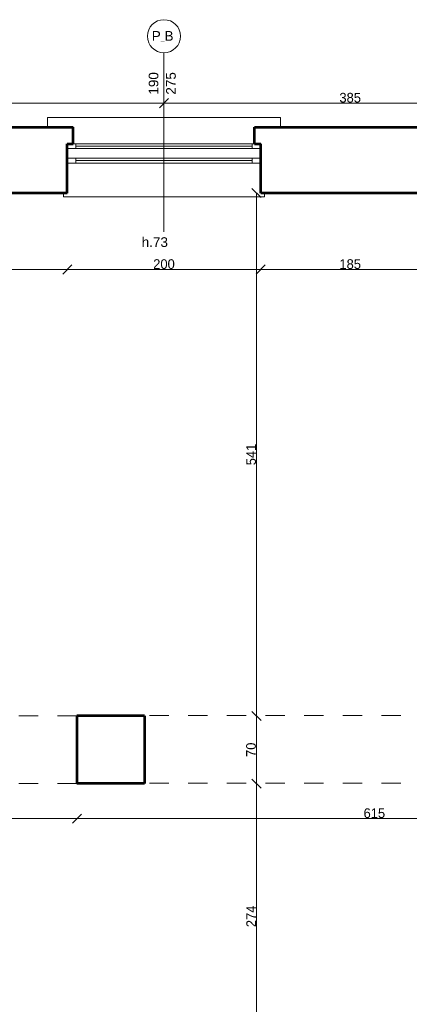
# Model space of a CAD drawing. Header units: inches. Extents: x -21887 to 84279, y -131485 to 67836.
# Tile 207 of 256: x 31089 to 35117, y 33893 to 44079. Entities that reach past the tile are written whole.
import ezdxf

# ---------------------------------------------------------------- set-up
doc = ezdxf.new("R2010")
doc.units = ezdxf.units.IN
doc.header["$MEASUREMENT"] = 0
doc.linetypes.add('Dashed', pattern=[400, 200, -200])
doc.layers.get('0').update_dxf_attribs({"lineweight": 13})
doc.layers.get('Defpoints').update_dxf_attribs({"lineweight": 13})
for name, color, linetype, lineweight in [('AI_MURY', 7, 'Continuous', 53), ('Dimensioning', 7, 'Continuous', 13), ('DRZWI', 7, 'Continuous', 13), ('PODCIAGI', 7, 'Continuous', 13)]:
    doc.layers.add(name, color=color, linetype=linetype, lineweight=lineweight)
doc.styles.add('GENERATED_STYLE_7', font='txt')
doc.styles.add('Style-Courier New', font='txt')
doc.dimstyles.new('Dimstyle_4', dxfattribs={"dimtxt": 100, "dimasz": 95, "dimexe": 0, "dimexo": 0, "dimgap": 0.09, "dimtad": 1, "dimdec": 0, "dimlfac": 0.1, "dimzin": 0, "dimdsep": 46, "dimlunit": 5, "dimtxsty": 'GENERATED_STYLE_7', "dimblk": 'ARROWHEAD_6', "dimcen": 0.09, "dimclrd": 161, "dimclre": 161, "dimclrt": 7, "dimadec": 0, "dimazin": 0, "dimtfac": 1, "dimtdec": 0, "dimtmove": 0, "dimatfit": 3, "dimfxl": 0, "dimtolj": 1, "dimtzin": 0, "dimarcsym": 0})
doc.dimstyles.new('Dimstyle_5', dxfattribs={"dimtxt": 100, "dimasz": 95, "dimexe": 0.18, "dimexo": 0, "dimgap": 0.09, "dimtad": 1, "dimtih": 1, "dimtoh": 1, "dimdec": 0, "dimlfac": 0.1, "dimzin": 0, "dimdsep": 46, "dimlunit": 5, "dimtxsty": 'GENERATED_STYLE_7', "dimblk": 'ARROWHEAD_6', "dimcen": 0.09, "dimclrd": 161, "dimclre": 161, "dimclrt": 7, "dimadec": 0, "dimazin": 0, "dimtfac": 1, "dimtdec": 0, "dimtmove": 0, "dimatfit": 3, "dimfxl": 0, "dimtolj": 1, "dimtzin": 0, "dimarcsym": 0})

# ---------------------------------------------------------------- blocks, each defined once
blk = doc.blocks.new('ARROWHEAD_6')
at = {"color": 0, "linetype": 'Continuous'}
for p, q in [((0, 0), (-1, 0)), ((-0.5, -0.5), (0.5, 0.5))]:
    blk.add_line(p, q, dxfattribs=at)
blk = doc.blocks.new('*U1108')
at = {"layer": 'Defpoints', "color": 0, "linetype": 'Continuous'}
for p in [(28731, 43215), (32581, 43215), (32581, 43215)]:
    blk.add_point(p, dxfattribs=at)
at = {"layer": 'Dimensioning', "color": 161, "linetype": 'Continuous', "lineweight": -2}
for p, q in [((28731, 43215), (28731, 43215)), ((28826, 43215), (32486, 43215)), ((32581, 43215), (32581, 43215))]:
    blk.add_line(p, q, dxfattribs=at)
at = {"layer": 'Dimensioning', "color": 161, "linetype": 'Continuous', "lineweight": -2, "xscale": 95, "yscale": 95, "zscale": 95, "rotation": 180}
blk.add_blockref('ARROWHEAD_6', (28731, 43215), dxfattribs=at)
at = {"layer": 'Dimensioning', "color": 161, "linetype": 'Continuous', "lineweight": -2, "xscale": 95, "yscale": 95, "zscale": 95}
blk.add_blockref('ARROWHEAD_6', (32581, 43215), dxfattribs=at)
at = {"layer": 'Dimensioning', "color": 7, "linetype": 'Continuous', "insert": (30656, 43271), "char_height": 100, "attachment_point": 5, "style": 'GENERATED_STYLE_7'}
blk.add_mtext('385', dxfattribs=at)
blk = doc.blocks.new('*D2070')
at = {"layer": 'Defpoints'}
for p in [(28731, 43215), (30656, 43215), (32581, 43215), (32581, 43215)]:
    blk.add_point(p, dxfattribs=at)
at = {"layer": 'Dimensioning', "color": 161, "linetype": 'Continuous'}
blk.add_blockref('*U1108', (0, 0), dxfattribs=at)
blk = doc.blocks.new('*U1109')
at = {"layer": 'Defpoints', "color": 0, "linetype": 'Continuous'}
for p in [(32581, 43215), (36431, 43215), (36431, 43215)]:
    blk.add_point(p, dxfattribs=at)
at = {"layer": 'Dimensioning', "color": 161, "linetype": 'Continuous', "lineweight": -2}
for p, q in [((32581, 43215), (32581, 43215)), ((32676, 43215), (36336, 43215)), ((36431, 43215), (36431, 43215))]:
    blk.add_line(p, q, dxfattribs=at)
at = {"layer": 'Dimensioning', "color": 161, "linetype": 'Continuous', "lineweight": -2, "xscale": 95, "yscale": 95, "zscale": 95, "rotation": 180}
blk.add_blockref('ARROWHEAD_6', (32581, 43215), dxfattribs=at)
at = {"layer": 'Dimensioning', "color": 161, "linetype": 'Continuous', "lineweight": -2, "xscale": 95, "yscale": 95, "zscale": 95}
blk.add_blockref('ARROWHEAD_6', (36431, 43215), dxfattribs=at)
at = {"layer": 'Dimensioning', "color": 7, "linetype": 'Continuous', "insert": (34506, 43271), "char_height": 100, "attachment_point": 5, "style": 'GENERATED_STYLE_7'}
blk.add_mtext('385', dxfattribs=at)
blk = doc.blocks.new('*D2071')
at = {"layer": 'Defpoints'}
for p in [(32581, 43215), (34506, 43215), (36431, 43215), (36431, 43215)]:
    blk.add_point(p, dxfattribs=at)
at = {"layer": 'Dimensioning', "color": 161, "linetype": 'Continuous'}
blk.add_blockref('*U1109', (0, 0), dxfattribs=at)
blk = doc.blocks.new('*U608')
at = {"layer": 'Defpoints', "color": 0, "linetype": 'Continuous'}
for p in [(31681, 36176), (33538, 36176), (33871, 33431)]:
    blk.add_point(p, dxfattribs=at)
at = {"layer": 'Dimensioning', "color": 161, "linetype": 'Continuous', "lineweight": -2}
for p, q in [((33537, 36176), (33538, 36176)), ((33538, 33526), (33538, 36081)), ((33538, 33431), (33538, 33431))]:
    blk.add_line(p, q, dxfattribs=at)
at = {"layer": 'Dimensioning', "color": 161, "linetype": 'Continuous', "lineweight": -2, "xscale": 95, "yscale": 95, "zscale": 95}
for p, rotation in [((33538, 36176), 90), ((33538, 33431), 270)]:
    blk.add_blockref('ARROWHEAD_6', p, dxfattribs=dict(at, rotation=rotation))
at = {"layer": 'Dimensioning', "color": 7, "linetype": 'Continuous', "insert": (33482, 34803), "char_height": 100, "attachment_point": 5, "rotation": 90, "style": 'GENERATED_STYLE_7'}
blk.add_mtext('274', dxfattribs=at)
blk = doc.blocks.new('*D2832')
at = {"layer": 'Defpoints'}
for p in [(31681, 36176), (33538, 36176), (33538, 34803), (33871, 33431)]:
    blk.add_point(p, dxfattribs=at)
at = {"layer": 'Dimensioning', "color": 161, "linetype": 'Continuous'}
blk.add_blockref('*U608', (0, 0), dxfattribs=at)
blk = doc.blocks.new('*U609')
at = {"layer": 'Defpoints', "color": 0, "linetype": 'Continuous'}
for p in [(31681, 36876), (33538, 36876), (31681, 36176)]:
    blk.add_point(p, dxfattribs=at)
at = {"layer": 'Dimensioning', "color": 161, "linetype": 'Continuous', "lineweight": -2}
for p, q in [((33537, 36876), (33538, 36876)), ((33538, 36271), (33538, 36781)), ((33537, 36176), (33538, 36176))]:
    blk.add_line(p, q, dxfattribs=at)
at = {"layer": 'Dimensioning', "color": 161, "linetype": 'Continuous', "lineweight": -2, "xscale": 95, "yscale": 95, "zscale": 95}
for p, rotation in [((33538, 36876), 90), ((33538, 36176), 270)]:
    blk.add_blockref('ARROWHEAD_6', p, dxfattribs=dict(at, rotation=rotation))
at = {"layer": 'Dimensioning', "color": 7, "linetype": 'Continuous', "insert": (33481, 36526), "char_height": 100, "attachment_point": 5, "rotation": 90, "style": 'GENERATED_STYLE_7'}
blk.add_mtext('70', dxfattribs=at)
blk = doc.blocks.new('*D2833')
at = {"layer": 'Defpoints'}
for p in [(31681, 36876), (33538, 36876), (33538, 36526), (31681, 36176)]:
    blk.add_point(p, dxfattribs=at)
at = {"layer": 'Dimensioning', "color": 161, "linetype": 'Continuous'}
blk.add_blockref('*U609', (0, 0), dxfattribs=at)
blk = doc.blocks.new('*U610')
at = {"layer": 'Defpoints', "color": 0, "linetype": 'Continuous'}
for p in [(33538, 42286), (34113, 42286), (31681, 36876)]:
    blk.add_point(p, dxfattribs=at)
at = {"layer": 'Dimensioning', "color": 161, "linetype": 'Continuous', "lineweight": -2}
for p, q in [((33538, 42286), (33538, 42286)), ((33538, 36971), (33538, 42191)), ((33537, 36876), (33538, 36876))]:
    blk.add_line(p, q, dxfattribs=at)
at = {"layer": 'Dimensioning', "color": 161, "linetype": 'Continuous', "lineweight": -2, "xscale": 95, "yscale": 95, "zscale": 95}
for p, rotation in [((33538, 42286), 90), ((33538, 36876), 270)]:
    blk.add_blockref('ARROWHEAD_6', p, dxfattribs=dict(at, rotation=rotation))
at = {"layer": 'Dimensioning', "color": 7, "linetype": 'Continuous', "insert": (33482, 39581), "char_height": 100, "attachment_point": 5, "rotation": 90, "style": 'GENERATED_STYLE_7'}
blk.add_mtext('541', dxfattribs=at)
blk = doc.blocks.new('*D2834')
at = {"layer": 'Defpoints'}
for p in [(33538, 42286), (34113, 42286), (33538, 39581), (31681, 36876)]:
    blk.add_point(p, dxfattribs=at)
at = {"layer": 'Dimensioning', "color": 161, "linetype": 'Continuous'}
blk.add_blockref('*U610', (0, 0), dxfattribs=at)
blk = doc.blocks.new('*U1542')
at = {"layer": 'Defpoints', "color": 0, "linetype": 'Continuous'}
for p in [(25081, 36176), (31681, 36176), (31681, 35814)]:
    blk.add_point(p, dxfattribs=at)
at = {"layer": 'Dimensioning', "color": 161, "linetype": 'Continuous', "lineweight": -2}
for p, q in [((25081, 35814), (25081, 35814)), ((25176, 35814), (31586, 35814)), ((31681, 35814), (31681, 35814))]:
    blk.add_line(p, q, dxfattribs=at)
at = {"layer": 'Dimensioning', "color": 161, "linetype": 'Continuous', "lineweight": -2, "xscale": 95, "yscale": 95, "zscale": 95, "rotation": 180}
blk.add_blockref('ARROWHEAD_6', (25081, 35814), dxfattribs=at)
at = {"layer": 'Dimensioning', "color": 161, "linetype": 'Continuous', "lineweight": -2, "xscale": 95, "yscale": 95, "zscale": 95}
blk.add_blockref('ARROWHEAD_6', (31681, 35814), dxfattribs=at)
at = {"layer": 'Dimensioning', "color": 7, "linetype": 'Continuous', "insert": (28381, 35870), "char_height": 100, "attachment_point": 5, "style": 'GENERATED_STYLE_7'}
blk.add_mtext('660', dxfattribs=at)
blk = doc.blocks.new('*D3211')
at = {"layer": 'Defpoints'}
for p in [(25081, 36176), (31681, 36176), (28381, 35814), (31681, 35814)]:
    blk.add_point(p, dxfattribs=at)
at = {"layer": 'Dimensioning', "color": 161, "linetype": 'Continuous'}
blk.add_blockref('*U1542', (0, 0), dxfattribs=at)
blk = doc.blocks.new('*U1543')
at = {"layer": 'Defpoints', "color": 0, "linetype": 'Continuous'}
for p in [(31681, 36176), (37831, 36181), (37831, 35814)]:
    blk.add_point(p, dxfattribs=at)
at = {"layer": 'Dimensioning', "color": 161, "linetype": 'Continuous', "lineweight": -2}
for p, q in [((31681, 35814), (31681, 35814)), ((31776, 35814), (37736, 35814)), ((37831, 35814), (37831, 35814))]:
    blk.add_line(p, q, dxfattribs=at)
at = {"layer": 'Dimensioning', "color": 161, "linetype": 'Continuous', "lineweight": -2, "xscale": 95, "yscale": 95, "zscale": 95, "rotation": 180}
blk.add_blockref('ARROWHEAD_6', (31681, 35814), dxfattribs=at)
at = {"layer": 'Dimensioning', "color": 161, "linetype": 'Continuous', "lineweight": -2, "xscale": 95, "yscale": 95, "zscale": 95}
blk.add_blockref('ARROWHEAD_6', (37831, 35814), dxfattribs=at)
at = {"layer": 'Dimensioning', "color": 7, "linetype": 'Continuous', "insert": (34756, 35870), "char_height": 100, "attachment_point": 5, "style": 'GENERATED_STYLE_7'}
blk.add_mtext('615', dxfattribs=at)
blk = doc.blocks.new('*D3212')
at = {"layer": 'Defpoints'}
for p in [(31681, 36176), (37831, 36181), (34756, 35814), (37831, 35814)]:
    blk.add_point(p, dxfattribs=at)
at = {"layer": 'Dimensioning', "color": 161, "linetype": 'Continuous'}
blk.add_blockref('*U1543', (0, 0), dxfattribs=at)
blk = doc.blocks.new('*U1575')
at = {"layer": 'Defpoints', "color": 0, "linetype": 'Continuous'}
for p in [(29731, 42286), (31581, 42286), (31581, 41494)]:
    blk.add_point(p, dxfattribs=at)
at = {"layer": 'Dimensioning', "color": 161, "linetype": 'Continuous', "lineweight": -2}
for p, q in [((29731, 41494), (29731, 41494)), ((29826, 41494), (31486, 41494)), ((31581, 41494), (31581, 41494))]:
    blk.add_line(p, q, dxfattribs=at)
at = {"layer": 'Dimensioning', "color": 161, "linetype": 'Continuous', "lineweight": -2, "xscale": 95, "yscale": 95, "zscale": 95, "rotation": 180}
blk.add_blockref('ARROWHEAD_6', (29731, 41494), dxfattribs=at)
at = {"layer": 'Dimensioning', "color": 161, "linetype": 'Continuous', "lineweight": -2, "xscale": 95, "yscale": 95, "zscale": 95}
blk.add_blockref('ARROWHEAD_6', (31581, 41494), dxfattribs=at)
at = {"layer": 'Dimensioning', "color": 7, "linetype": 'Continuous', "insert": (30656, 41550), "char_height": 100, "attachment_point": 5, "style": 'GENERATED_STYLE_7'}
blk.add_mtext('185', dxfattribs=at)
blk = doc.blocks.new('*D3244')
at = {"layer": 'Defpoints'}
for p in [(29731, 42286), (31581, 42286), (30656, 41494), (31581, 41494)]:
    blk.add_point(p, dxfattribs=at)
at = {"layer": 'Dimensioning', "color": 161, "linetype": 'Continuous'}
blk.add_blockref('*U1575', (0, 0), dxfattribs=at)
blk = doc.blocks.new('*U1576')
at = {"layer": 'Defpoints', "color": 0, "linetype": 'Continuous'}
for p in [(31581, 42286), (33581, 42286), (33581, 41494)]:
    blk.add_point(p, dxfattribs=at)
at = {"layer": 'Dimensioning', "color": 161, "linetype": 'Continuous', "lineweight": -2}
for p, q in [((31581, 41494), (31581, 41494)), ((31676, 41494), (33486, 41494)), ((33581, 41494), (33581, 41494))]:
    blk.add_line(p, q, dxfattribs=at)
at = {"layer": 'Dimensioning', "color": 161, "linetype": 'Continuous', "lineweight": -2, "xscale": 95, "yscale": 95, "zscale": 95, "rotation": 180}
blk.add_blockref('ARROWHEAD_6', (31581, 41494), dxfattribs=at)
at = {"layer": 'Dimensioning', "color": 161, "linetype": 'Continuous', "lineweight": -2, "xscale": 95, "yscale": 95, "zscale": 95}
blk.add_blockref('ARROWHEAD_6', (33581, 41494), dxfattribs=at)
at = {"layer": 'Dimensioning', "color": 7, "linetype": 'Continuous', "insert": (32581, 41550), "char_height": 100, "attachment_point": 5, "style": 'GENERATED_STYLE_7'}
blk.add_mtext('200', dxfattribs=at)
blk = doc.blocks.new('*D3245')
at = {"layer": 'Defpoints'}
for p in [(31581, 42286), (33581, 42286), (32581, 41494), (33581, 41494)]:
    blk.add_point(p, dxfattribs=at)
at = {"layer": 'Dimensioning', "color": 161, "linetype": 'Continuous'}
blk.add_blockref('*U1576', (0, 0), dxfattribs=at)
blk = doc.blocks.new('*U1577')
at = {"layer": 'Defpoints', "color": 0, "linetype": 'Continuous'}
for p in [(33581, 42286), (35431, 42286), (35431, 41494)]:
    blk.add_point(p, dxfattribs=at)
at = {"layer": 'Dimensioning', "color": 161, "linetype": 'Continuous', "lineweight": -2}
for p, q in [((33581, 41494), (33581, 41494)), ((33676, 41494), (35336, 41494)), ((35431, 41494), (35431, 41494))]:
    blk.add_line(p, q, dxfattribs=at)
at = {"layer": 'Dimensioning', "color": 161, "linetype": 'Continuous', "lineweight": -2, "xscale": 95, "yscale": 95, "zscale": 95, "rotation": 180}
blk.add_blockref('ARROWHEAD_6', (33581, 41494), dxfattribs=at)
at = {"layer": 'Dimensioning', "color": 161, "linetype": 'Continuous', "lineweight": -2, "xscale": 95, "yscale": 95, "zscale": 95}
blk.add_blockref('ARROWHEAD_6', (35431, 41494), dxfattribs=at)
at = {"layer": 'Dimensioning', "color": 7, "linetype": 'Continuous', "insert": (34506, 41550), "char_height": 100, "attachment_point": 5, "style": 'GENERATED_STYLE_7'}
blk.add_mtext('185', dxfattribs=at)
blk = doc.blocks.new('*D3246')
at = {"layer": 'Defpoints'}
for p in [(33581, 42286), (35431, 42286), (34506, 41494), (35431, 41494)]:
    blk.add_point(p, dxfattribs=at)
at = {"layer": 'Dimensioning', "color": 161, "linetype": 'Continuous'}
blk.add_blockref('*U1577', (0, 0), dxfattribs=at)
blk = doc.blocks.new('*U913')
at = {"layer": 'Defpoints', "color": 0, "linetype": 'Continuous'}
for p in [(32031, 36176), (37527, 36176), (38052, 35411)]:
    blk.add_point(p, dxfattribs=at)
at = {"layer": 'Dimensioning', "color": 161, "linetype": 'Continuous', "lineweight": -2}
for p, q in [((37527, 36176), (37527, 36176)), ((37527, 35506), (37527, 36081)), ((37527, 35411), (37527, 35411))]:
    blk.add_line(p, q, dxfattribs=at)
at = {"layer": 'Dimensioning', "color": 161, "linetype": 'Continuous', "lineweight": -2, "xscale": 95, "yscale": 95, "zscale": 95}
for p, rotation in [((37527, 36176), 90), ((37527, 35411), 270)]:
    blk.add_blockref('ARROWHEAD_6', p, dxfattribs=dict(at, rotation=rotation))
at = {"layer": 'Dimensioning', "color": 7, "linetype": 'Continuous', "insert": (37471, 35793), "char_height": 100, "attachment_point": 5, "rotation": 90, "style": 'GENERATED_STYLE_7'}
blk.add_mtext('76', dxfattribs=at)
blk = doc.blocks.new('*D3433')
at = {"layer": 'Defpoints'}
for p in [(32031, 36176), (37527, 36176), (37527, 35793), (38052, 35411)]:
    blk.add_point(p, dxfattribs=at)
at = {"layer": 'Dimensioning', "color": 161, "linetype": 'Continuous'}
blk.add_blockref('*U913', (0, 0), dxfattribs=at)
blk = doc.blocks.new('*U914')
at = {"layer": 'Defpoints', "color": 0, "linetype": 'Continuous'}
for p in [(32031, 36876), (37527, 36876), (32031, 36176)]:
    blk.add_point(p, dxfattribs=at)
at = {"layer": 'Dimensioning', "color": 161, "linetype": 'Continuous', "lineweight": -2}
for p, q in [((37527, 36876), (37527, 36876)), ((37527, 36271), (37527, 36781)), ((37527, 36176), (37527, 36176))]:
    blk.add_line(p, q, dxfattribs=at)
at = {"layer": 'Dimensioning', "color": 161, "linetype": 'Continuous', "lineweight": -2, "xscale": 95, "yscale": 95, "zscale": 95}
for p, rotation in [((37527, 36876), 90), ((37527, 36176), 270)]:
    blk.add_blockref('ARROWHEAD_6', p, dxfattribs=dict(at, rotation=rotation))
at = {"layer": 'Dimensioning', "color": 7, "linetype": 'Continuous', "insert": (37471, 36526), "char_height": 100, "attachment_point": 5, "rotation": 90, "style": 'GENERATED_STYLE_7'}
blk.add_mtext('70', dxfattribs=at)
blk = doc.blocks.new('*D3434')
at = {"layer": 'Defpoints'}
for p in [(32031, 36876), (37527, 36876), (37527, 36526), (32031, 36176)]:
    blk.add_point(p, dxfattribs=at)
at = {"layer": 'Dimensioning', "color": 161, "linetype": 'Continuous'}
blk.add_blockref('*U914', (0, 0), dxfattribs=at)
blk = doc.blocks.new('*U915')
at = {"layer": 'Defpoints', "color": 0, "linetype": 'Continuous'}
for p in [(37527, 37581), (38076, 37581), (32031, 36876)]:
    blk.add_point(p, dxfattribs=at)
at = {"layer": 'Dimensioning', "color": 161, "linetype": 'Continuous', "lineweight": -2}
for p, q in [((37527, 37581), (37527, 37581)), ((37527, 36971), (37527, 37486)), ((37527, 36876), (37527, 36876))]:
    blk.add_line(p, q, dxfattribs=at)
at = {"layer": 'Dimensioning', "color": 161, "linetype": 'Continuous', "lineweight": -2, "xscale": 95, "yscale": 95, "zscale": 95}
for p, rotation in [((37527, 37581), 90), ((37527, 36876), 270)]:
    blk.add_blockref('ARROWHEAD_6', p, dxfattribs=dict(at, rotation=rotation))
at = {"layer": 'Dimensioning', "color": 7, "linetype": 'Continuous', "insert": (37472, 37228), "char_height": 100, "attachment_point": 5, "rotation": 90, "style": 'GENERATED_STYLE_7'}
blk.add_mtext('71', dxfattribs=at)
blk = doc.blocks.new('*D3435')
at = {"layer": 'Defpoints'}
for p in [(37527, 37581), (38076, 37581), (37527, 37228), (32031, 36876)]:
    blk.add_point(p, dxfattribs=at)
at = {"layer": 'Dimensioning', "color": 161, "linetype": 'Continuous'}
blk.add_blockref('*U915', (0, 0), dxfattribs=at)

msp = doc.modelspace()

# ---------------------------------------------------------------- linework, layer by layer
at = {"layer": 'AI_MURY', "color": 7, "linetype": 'Continuous'}
for p, q in [((29668, 42965.7), (31643, 42965.7)), ((31643, 42795.7), (31643, 42965.7)), ((33518, 42795.7), (33518, 42965.7)), ((33518, 42965.7), (35493, 42965.7)), ((31580.5, 42285.7), (31580.5, 42795.7)), ((31580.5, 42795.7), (31643, 42795.7)), ((33518, 42795.7), (33580.5, 42795.7)), ((33580.5, 42285.7), (33580.5, 42795.7)), ((31580.5, 42285.7), (29730.5, 42285.7)), ((35430.5, 42285.7), (33580.5, 42285.7)), ((31680.5, 36875.7), (31680.5, 36175.7)), ((32380.5, 36875.7), (31680.5, 36875.7)), ((32380.5, 36875.7), (32380.5, 36175.7)), ((32380.5, 36175.7), (31680.5, 36175.7))]:
    msp.add_line(p, q, dxfattribs=at)
at = {"layer": 'DRZWI', "color": 220, "linetype": 'Continuous'}
for p, q in [((32580.5, 43736.1), (32580.5, 41885.3)), ((31668, 42795.7), (31643, 42795.7)), ((31668, 42745.7), (31668, 42795.7)), ((31668, 42795.7), (33493, 42795.7)), ((33493, 42745.7), (33493, 42795.7)), ((33493, 42795.7), (33518, 42795.7)), ((31668, 42745.7), (31580.5, 42745.7)), ((31668, 42770.7), (33493, 42770.7)), ((31668, 42745.7), (33493, 42745.7)), ((33493, 42745.7), (33580.5, 42745.7)), ((31668, 42645.7), (31580.5, 42645.7)), ((31668, 42595.7), (31580.5, 42595.7)), ((31668, 42595.7), (31668, 42645.7)), ((31668, 42645.7), (33493, 42645.7)), ((31668, 42620.7), (33493, 42620.7)), ((31668, 42595.7), (33493, 42595.7)), ((33493, 42645.7), (33580.5, 42645.7)), ((33493, 42595.7), (33493, 42645.7)), ((33493, 42595.7), (33580.5, 42595.7))]:
    msp.add_line(p, q, dxfattribs=at)
at = {"layer": 'DRZWI', "color": 251, "linetype": 'Continuous'}
for p, q in [((31376.6, 43065.7), (33784.4, 43065.7)), ((31376.6, 43065.7), (31376.6, 42965.7)), ((33784.4, 43065.7), (33784.4, 42965.7)), ((31540.5, 42285.7), (31540.5, 42245.7)), ((33620.5, 42285.7), (33620.5, 42245.7)), ((31540.5, 42245.7), (33620.5, 42245.7))]:
    msp.add_line(p, q, dxfattribs=at)
at = {"layer": 'DRZWI', "color": 220, "linetype": 'Continuous'}
msp.add_circle((32580.4, 43907.4), 171.3, dxfattribs=at)
at = {"layer": 'PODCIAGI', "color": 7, "linetype": 'Dashed'}
for p, q in [((31680.5, 36875.7), (25780.5, 36875.7)), ((37830.5, 36880.7), (32380.5, 36880.7)), ((31680.5, 36175.7), (25780.5, 36175.7)), ((37830.5, 36180.7), (32380.5, 36180.7))]:
    msp.add_line(p, q, dxfattribs=at)

# ---------------------------------------------------------------- texts
at = {"layer": 'DRZWI', "color": 220, "char_height": 100, "attachment_point": 1, "style": 'GENERATED_STYLE_7'}
for s, insert, width in [('\\fArial|b0|i0|c238|p39;P\\H50.000000;_\\H100.000000;B', (32454.4, 43961), 460.117), ('\\fArial|b0|i0|c238|p39;h.73', (32350.1, 41828), 460.863)]:
    msp.add_mtext(s, dxfattribs=dict(at, insert=insert, width=width))
at = {"layer": 'DRZWI', "color": 220, "insert": (32422.9, 43303), "char_height": 100, "width": 355.178, "attachment_point": 1, "rotation": 90, "line_spacing_factor": 1.079165, "style": 'GENERATED_STYLE_7'}
msp.add_mtext('\\fArial|b0|i0|c238|p39;190\\P275', dxfattribs=at)

# ---------------------------------------------------------------- dimensions: what is measured, and where the dimension line sits
at = {"layer": 'Dimensioning', "color": 161, "linetype": 'Continuous'}
for base, p1, p2, picture, middle in [((32580.5, 43215.2), (28730.5, 43215.2), (32580.5, 43215.2), '*D2070', (30655.5, 43215.2)), ((36430.5, 43215.2), (32580.5, 43215.2), (36430.5, 43215.2), '*D2071', (34505.5, 43215.2)), ((31580.5, 41493.7), (29730.5, 42285.7), (31580.5, 42285.7), '*D3244', (30655.5, 41493.7)), ((33580.5, 41493.7), (31580.5, 42285.7), (33580.5, 42285.7), '*D3245', (32580.5, 41493.7)), ((35430.5, 41493.7), (33580.5, 42285.7), (35430.5, 42285.7), '*D3246', (34505.5, 41493.7)), ((31680.5, 35813.9), (25080.5, 36175.7), (31680.5, 36175.7), '*D3211', (28380.5, 35813.9)), ((37830.5, 35813.9), (31680.5, 36175.7), (37830.5, 36180.7), '*D3212', (34755.5, 35813.9))]:
    dim = msp.add_linear_dim(base=base, p1=p1, p2=p2, dimstyle='Dimstyle_5', override={"dimtxsty": 'Style-Courier New', "dimclrd": 0, "dimclre": 161, "dimlwe": 0}, dxfattribs=at)
    dim.commit()
    dim.dimension.update_dxf_attribs({"geometry": picture, "text_midpoint": middle, "dimtype": 128})
for base, p1, p2, picture, middle in [((33537.5, 42285.7), (31680.5, 36875.7), (34113.2, 42285.7), '*D2834', (33537.5, 39580.7)), ((37527.0066364, 37580.7131048), (32030.5180538, 36875.7131048), (38075.5180538, 37580.7131048), '*D3435', (37527.0066364, 37228.2131048)), ((33537.5, 36875.7), (31680.5, 36175.7), (31680.5, 36875.7), '*D2833', (33537.5, 36525.7)), ((37527, 36875.7), (32030.5, 36175.7), (32030.5, 36875.7), '*D3434', (37527, 36525.7)), ((33537.5324966, 36175.7131048), (33870.5180538, 33430.7131048), (31680.5180538, 36175.7131048), '*D2832', (33537.5324966, 34803.2131048)), ((37527.0066364, 36175.7131048), (38052.18961, 35410.7131048), (32030.5180538, 36175.7131048), '*D3433', (37527.0066364, 35793.2131048))]:
    dim = msp.add_linear_dim(base=base, p1=p1, p2=p2, angle=90, dimstyle='Dimstyle_4', override={"dimtxsty": 'Style-Courier New', "dimclrd": 0, "dimclre": 161, "dimlwe": 0}, dxfattribs=at)
    dim.commit()
    dim.dimension.update_dxf_attribs({"geometry": picture, "text_midpoint": middle, "dimtype": 128})

doc.saveas('drawing.dxf')
